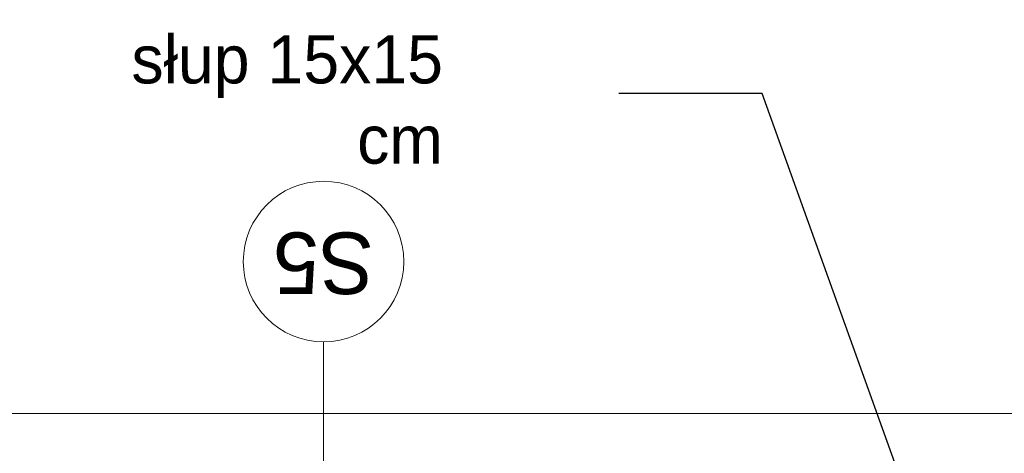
# Model space of a CAD drawing. Extents: x -613240 to -325500, y -25863 to 152403.
# Tile 213 of 254: x -427136 to -423457, y 109455 to 111076. Entities that reach past the tile are written whole.
import ezdxf

# ---------------------------------------------------------------- set-up
doc = ezdxf.new("R2010")
doc.units = 0
doc.header["$MEASUREMENT"] = 0
doc.layers.add('Arch opisy', color=7, linetype='Continuous')
for name, color, linetype, lineweight in [('Arch opisy_Nr_Pióra__1', 7, 'Continuous', 25), ('Arch opisy_Nr_Pióra__21', 7, 'Continuous', 9), ('INWENT OPISY_Nr_Pióra__21', 7, 'Continuous', 9), ('INWENT RURY SPUSTOWE_Nr_Pióra__21', 7, 'Continuous', 9)]:
    doc.layers.add(name, color=color, linetype=linetype, lineweight=lineweight)
doc.styles.add('GENERATED_STYLE_4', font='txt')
doc.styles.add('GENERATED_STYLE_5', font='txt')
doc.dimstyles.new('GENERATED_STYLE__8', dxfattribs={"dimtxt": 0.18, "dimasz": 182.4, "dimexe": 0.18, "dimexo": 0.0625, "dimgap": 0.09, "dimtad": 0, "dimtih": 1, "dimtoh": 1, "dimdec": 4, "dimzin": 0, "dimdsep": 46, "dimcen": 0.09, "dimadec": 0, "dimazin": 0, "dimtfac": 1, "dimtdec": 4, "dimtmove": 0, "dimatfit": 3, "dimldrblk": 'ARROWHEAD_5', "dimfxl": 0, "dimtolj": 1, "dimtzin": 0, "dimarcsym": 0})

# ---------------------------------------------------------------- blocks, each defined once
blk = doc.blocks.new('ARROWHEAD_5')
at = {"color": 0, "linetype": 'Continuous', "lineweight": 0}
blk.add_line((0, 0), (-1, 0), dxfattribs=at)
blk.add_solid([(-1, 0.2679), (0, 0), (-1, -0.2679), (-1, 0.2679)], dxfattribs=at)
blk = doc.blocks.new('Linia_172', base_point=(-426000.6, 108597.6))
at = {"layer": 'Arch opisy_Nr_Pióra__21', "linetype": 'Continuous'}
blk.add_line((-426000.6, 108597.6), (-426000.6, 109871.8), dxfattribs=at)
blk.add_circle((-426000.6, 110171.8), 300, dxfattribs=at)

msp = doc.modelspace()

# ---------------------------------------------------------------- linework, layer by layer
at = {"layer": 'INWENT RURY SPUSTOWE_Nr_Pióra__21', "linetype": 'Continuous'}
msp.add_line((-414324.9, 109603.8), (-430714.9, 109603.8), dxfattribs=at)

# ---------------------------------------------------------------- block references
at = {"layer": 'Arch opisy', "linetype": 'Continuous'}
msp.add_blockref('Linia_172', (-426000.6, 108597.6), dxfattribs=at)

# ---------------------------------------------------------------- texts
at = {"layer": 'Arch opisy_Nr_Pióra__1', "linetype": 'Continuous', "insert": (-426000.6, 110050.4), "char_height": 230, "attachment_point": 2, "rotation": 180, "style": 'GENERATED_STYLE_5'}
msp.add_mtext('{S5}', dxfattribs=at)
at = {"layer": 'INWENT OPISY_Nr_Pióra__21', "linetype": 'Continuous', "insert": (-425554.4, 110776.4), "char_height": 180, "width": 1340.05, "attachment_point": 6, "style": 'GENERATED_STYLE_4'}
msp.add_mtext('{słup 15x15 cm}', dxfattribs=at)

# ---------------------------------------------------------------- leaders
at = {"layer": 'INWENT OPISY_Nr_Pióra__21', "linetype": 'Continuous', "annotation_type": 0, "has_hookline": 1, "hookline_direction": 1, "text_width": 754.3}
msp.add_leader([(-423579.9, 108622.6), (-424361, 110800.3), (-424896.6, 110800.3)], dimstyle='GENERATED_STYLE__8', dxfattribs=at)

doc.saveas('drawing.dxf')
